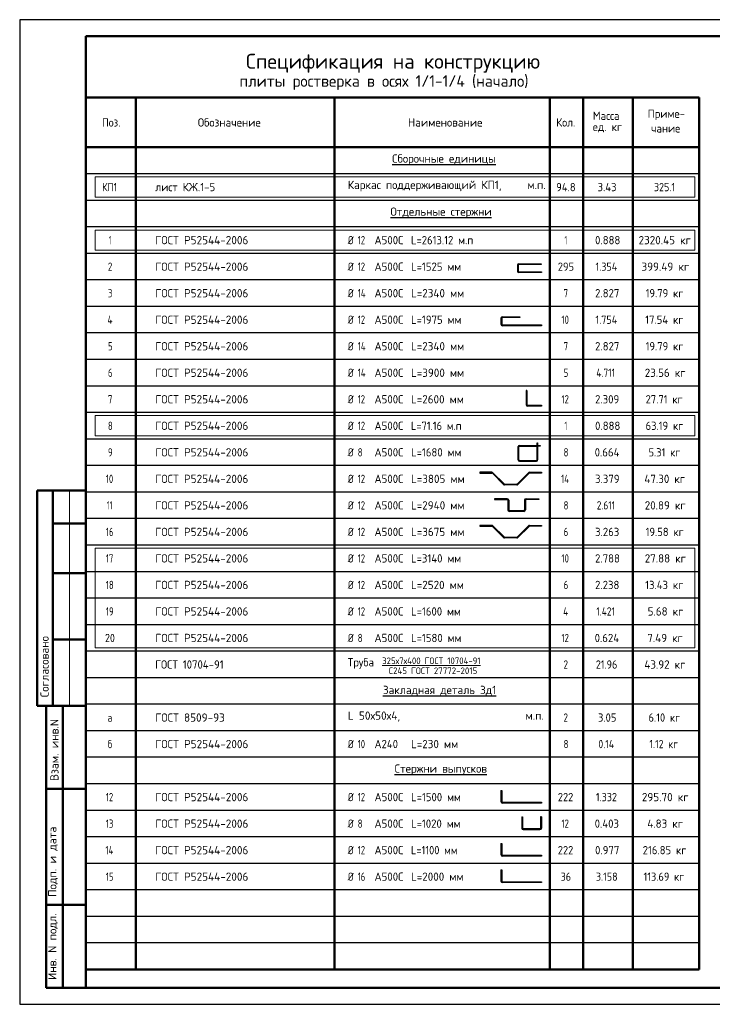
# Model space of a CAD drawing. Header units: millimetres. Extents: x 0 to 42000, y 0 to 29700.
# Tile 1 of 6: x 0 to 20900, y 0 to 29700. Entities that reach past the tile are written whole.
import ezdxf

# ---------------------------------------------------------------- set-up
doc = ezdxf.new("R2010")
doc.units = ezdxf.units.MM
doc.layers.add('Standard', color=7, linetype='Continuous', lineweight=25)
doc.styles.add('ISOCPEUR', font='txt')

msp = doc.modelspace()

# ---------------------------------------------------------------- linework, layer by layer
at = {"layer": 'Standard', "color": 7, "linetype": 'Continuous', "lineweight": 25, "transparency": 33554687}
msp.add_line((2000, 29200), (2000, 1058), dxfattribs=at)
at = {"layer": 'Standard', "color": 7, "linetype": 'Continuous', "lineweight": 50, "transparency": 33554687}
for p, q in [((20500, 27350), (2000, 27350)), ((2000, 27350), (2000, 25850)), ((3500, 27350), (3500, 25850)), ((9500, 27350), (9500, 25850)), ((16000, 27350), (16000, 25850)), ((17000, 27350), (17000, 25850)), ((18500, 27350), (18500, 25850)), ((20500, 27350), (20500, 25850)), ((20500, 25850), (2000, 25850)), ((2000, 25850), (2000, 1050)), ((3500, 25850), (3500, 1050)), ((9500, 25850), (9500, 1050)), ((16000, 25850), (16000, 1050)), ((17000, 25850), (17000, 1050)), ((18500, 25850), (18500, 1050)), ((20500, 25850), (20500, 1050)), ((6, 15500), (0, 15500)), ((2000, 15500), (527, 15500)), ((527, 15500), (527, 9000)), ((527, 15500), (527, 9000)), ((1000, 15500), (1000, 9000)), ((2000, 14500), (1000, 14500)), ((2000, 13000), (1000, 13000)), ((2000, 11000), (1000, 11000)), ((0, 9000), (6, 9000)), ((527, 9000), (2000, 9000)), ((800, 500), (800, 9000)), ((800, 500), (800, 9000)), ((1300, 500), (1300, 9000)), ((800, 6500), (2000, 6500)), ((800, 3000), (2000, 3000)), ((20500, 1050), (2000, 1050)), ((2000, 500), (800, 500))]:
    msp.add_line(p, q, dxfattribs=at)
at = {"layer": 'Standard', "color": 7, "linetype": 'Continuous', "lineweight": -3, "transparency": 33554687}
for p, q in [((20500, 25050), (2000, 25050)), ((20500, 24250), (2000, 24250)), ((20500, 23450), (2000, 23450)), ((20500, 22650), (2000, 22650)), ((15022, 22293), (15022, 22114)), ((15046, 22293), (15046, 22114)), ((20500, 21850), (2000, 21850)), ((20500, 21050), (2000, 21050)), ((14522, 20693), (14522, 20514)), ((14546, 20693), (14546, 20514)), ((20500, 20250), (2000, 20250)), ((20500, 19450), (2000, 19450)), ((20500, 18650), (2000, 18650)), ((15281, 18510), (15281, 18091)), ((15305, 18510), (15281, 18510)), ((15305, 18510), (15305, 18091)), ((20500, 17850), (2000, 17850)), ((20500, 17050), (2000, 17050)), ((15046, 16421), (15046, 16824)), ((15064, 16421), (15064, 16824)), ((15079, 16857), (15612, 16857)), ((15079, 16839), (15612, 16839)), ((15079, 16406), (15597, 16406)), ((15079, 16388), (15597, 16388)), ((20500, 16250), (2000, 16250)), ((14264, 16017), (14598, 15683)), ((14281, 16034), (14615, 15700)), ((15352, 16034), (15018, 15700)), ((15369, 16017), (15035, 15683)), ((20500, 15450), (2000, 15450)), ((14629, 15694), (15004, 15694)), ((15004, 15670), (14629, 15670)), ((14732, 15203), (14732, 14914)), ((14756, 15203), (14756, 14914)), ((15234, 15203), (15234, 14914)), ((15258, 15203), (15258, 14914)), ((14776, 14894), (15214, 14894)), ((15214, 14870), (14776, 14870)), ((20500, 14650), (2000, 14650)), ((14264, 14417), (14598, 14083)), ((14281, 14434), (14615, 14100)), ((15352, 14434), (15018, 14100)), ((15369, 14417), (15035, 14083)), ((14629, 14094), (15004, 14094)), ((15004, 14070), (14629, 14070)), ((20500, 13850), (2000, 13850)), ((20500, 13050), (2000, 13050)), ((20500, 12250), (2000, 12250)), ((20500, 11450), (2000, 11450)), ((20500, 10650), (2000, 10650)), ((20500, 9850), (2000, 9850)), ((20500, 9050), (2000, 9050)), ((20500, 8250), (2000, 8250)), ((20500, 7450), (2000, 7450)), ((20500, 6650), (2000, 6650)), ((14522, 6453), (14522, 6114)), ((14522, 6453), (14546, 6453)), ((14546, 6453), (14546, 6114)), ((20500, 5850), (2000, 5850)), ((15152, 5653), (15152, 5314)), ((15152, 5653), (15176, 5653)), ((15176, 5653), (15176, 5314)), ((15720, 5653), (15720, 5314)), ((15744, 5653), (15720, 5653)), ((15744, 5653), (15744, 5314)), ((20500, 5050), (2000, 5050)), ((15700, 5294), (15196, 5294)), ((15196, 5270), (15700, 5270)), ((14522, 4853), (14522, 4514)), ((14522, 4853), (14546, 4853)), ((14546, 4853), (14546, 4514)), ((20500, 4250), (2000, 4250)), ((14522, 4053), (14522, 3714)), ((14522, 4053), (14546, 4053)), ((14546, 4053), (14546, 3714)), ((20500, 3450), (2000, 3450)), ((20500, 2650), (2000, 2650)), ((20500, 1850), (2000, 1850))]:
    msp.add_line(p, q, dxfattribs=at)
at = {"layer": 'Standard', "color": 7, "linetype": 'Continuous', "lineweight": 13, "transparency": 33554687}
msp.add_line((1500, 15500), (1500, 9000), dxfattribs=at)
at = {"layer": 'Standard', "color": 7, "linetype": 'Continuous', "lineweight": 25, "transparency": 33554687}
msp.add_lwpolyline([(0, 0), (42000, 0), (42000, 29700), (0, 29700), (0, 0)], close=True, dxfattribs=at)
at = {"layer": 'Standard', "color": 7, "linetype": 'Continuous', "lineweight": 50, "transparency": 33554687}
msp.add_lwpolyline([(2000, 29200), (41500, 29200), (41500, 500), (2000, 500), (2000, 29200)], close=True, dxfattribs=at)
at = {"layer": 'Standard', "color": 7, "linetype": 'Continuous', "lineweight": 25, "transparency": 33554687}
msp.add_lwpolyline([(41500, 29200), (2000, 29200), (2000, 500), (41500, 500), (41500, 29200)], dxfattribs=at)
at = {"layer": 'Standard', "color": 240, "linetype": 'Continuous', "lineweight": 13, "transparency": 33554687}
for points in [[(2282, 24956), (2282, 24351), (20372, 24351), (20372, 24956), (2282, 24956)], [(2282, 23356), (2282, 22751), (20372, 22751), (20372, 23356), (2282, 23356)], [(2282, 17756), (2282, 17151), (20372, 17151), (20372, 17756), (2282, 17756)], [(2282, 13756), (2282, 10750), (20372, 10750), (20372, 13756), (2282, 13756)]]:
    msp.add_lwpolyline(points, close=True, dxfattribs=at)
at = {"layer": 'Standard', "color": 7, "linetype": 'Continuous', "lineweight": -3, "transparency": 33554687}
for points in [[(15066, 22337), (15740, 22337), (15740, 22313), (15066, 22313)], [(15066, 22094), (15744, 22094), (15744, 22070), (15066, 22070)], [(14566, 20737), (15090, 20737), (15090, 20713), (14566, 20713)], [(14566, 20494), (15744, 20494), (15744, 20470), (14566, 20470)], [(15325, 18071), (15744, 18071), (15744, 18047), (15325, 18047)], [(15612, 16421), (15612, 16932), (15630, 16932), (15630, 16421)], [(15630, 16857), (15705, 16857), (15705, 16839), (15630, 16839)], [(14250, 16047), (13889, 16047), (13889, 16023), (14250, 16023)], [(15383, 16047), (15744, 16047), (15744, 16023), (15383, 16023)], [(14712, 15247), (14328, 15247), (14328, 15223), (14712, 15223)], [(15278, 15247), (15662, 15247), (15662, 15223), (15278, 15223)], [(14250, 14447), (13889, 14447), (13889, 14423), (14250, 14423)], [(15383, 14447), (15744, 14447), (15744, 14423), (15383, 14423)], [(14566, 6094), (15744, 6094), (15744, 6070), (14566, 6070)], [(14566, 4494), (15744, 4494), (15744, 4470), (14566, 4470)], [(14566, 3694), (15744, 3694), (15744, 3670), (14566, 3670)]]:
    msp.add_lwpolyline(points, dxfattribs=at)
for centre, radius, start, end in [((15066, 22293), 44, 90, 180), ((15066, 22293), 20, 90, 180), ((15066, 22114), 44, 180, 270), ((15066, 22114), 20, 180, 270), ((14566, 20693), 44, 90, 180), ((14566, 20514), 44, 180, 270), ((14566, 20693), 20, 90, 180), ((14566, 20514), 20, 180, 270), ((15325, 18091), 44, 180, 270), ((15325, 18091), 20, 180, 270), ((15079, 16824), 33, 90, 180), ((15079, 16824), 15, 90, 180), ((15079, 16421), 33, 180, 270), ((15079, 16421), 15, 180, 270), ((15597, 16421), 15, 270, 0), ((15597, 16421), 33, 270, 0), ((14250, 16003), 44, 45, 90), ((15383, 16003), 44, 90, 135), ((14250, 16003), 20, 45, 90), ((15383, 16003), 20, 90, 135), ((14629, 15714), 44, 225, 270), ((14629, 15714), 20, 225, 270), ((15004, 15714), 20, 270, 315), ((15004, 15714), 44, 270, 315), ((14712, 15203), 44, 0, 90), ((14712, 15203), 20, 0, 90), ((15278, 15203), 44, 90, 180), ((15278, 15203), 20, 90, 180), ((14776, 14914), 44, 180, 270), ((14776, 14914), 20, 180, 270), ((15214, 14914), 20, 270, 0), ((15214, 14914), 44, 270, 0), ((14250, 14403), 44, 45, 90), ((14250, 14403), 20, 45, 90), ((15383, 14403), 44, 90, 135), ((15383, 14403), 20, 90, 135), ((14629, 14114), 44, 225, 270), ((14629, 14114), 20, 225, 270), ((15004, 14114), 20, 270, 315), ((15004, 14114), 44, 270, 315), ((14566, 6114), 44, 180, 270), ((14566, 6114), 20, 180, 270), ((15196, 5314), 44, 180, 270), ((15196, 5314), 20, 180, 270), ((15700, 5314), 20, 270, 0), ((15700, 5314), 44, 270, 0), ((14566, 4514), 44, 180, 270), ((14566, 4514), 20, 180, 270), ((14566, 3714), 44, 180, 270), ((14566, 3714), 20, 180, 270)]:
    msp.add_arc(centre, radius, start, end, dxfattribs=at)

# ---------------------------------------------------------------- texts
at = {"layer": 'Standard', "color": 7, "linetype": 'Continuous', "lineweight": 50, "transparency": 33554687, "attachment_point": 7, "style": 'ISOCPEUR'}
for s, insert, char_height, width in [('\\W0.99;Спецификация на конструкцию', (6829, 28100), 450, 9060.22), ('\\W0.97;плиты ростверка в осях 1/1-1/4 (начало)', (6630, 27580), 350, 9370.4)]:
    msp.add_mtext(s, dxfattribs=dict(at, insert=insert, char_height=char_height, width=width))
at = {"layer": 'Standard', "color": 7, "linetype": 'Continuous', "lineweight": 25, "transparency": 33554687, "char_height": 250, "attachment_point": 7, "style": 'ISOCPEUR'}
for s, insert, width in [('\\W0.97;Обозначение', (5376, 26475), 2082.84), ('\\W0.95;Масса', (17294, 26677), 1043.44), ('\\W0.96;Приме-', (18950, 26671), 1218.75), ('\\W0.92;Поз.', (2484, 26475), 727.49), ('\\W0.98;Наименование', (11717, 26475), 2320.66), ('\\W0.93;Кол.', (16191, 26475), 740.19), ('\\W0.95;ед. кг', (17294, 26302), 1042.91), ('\\W0.95;чание', (19050, 26296), 1017.68), ('\\W0.98;{\\LСборочные единицы}', (11238, 25318), 3145.85), ('\\W0.98;Каркас поддерживающий КП1,     м.п.', (9900, 24525), 6045.41), ('\\W0.84;КП1', (2488, 24525), 629.77), ('\\W0.95;лист КЖ.1-5', (4090, 24525), 1992.93), ('\\W0.93;94.8', (16187, 24525), 740.2), ('\\W0.93;3.43', (17438, 24525), 740.18), ('\\W0.88;325.1', (19138, 24525), 834.26), ('\\W0.98;{\\LОтдельные стержни}', (11187, 23718), 3246.34), ('\\W0.56;1', (2688, 22925), 194.43), ('\\W0.98;ГОСТ Р52544-2006', (4090, 22925), 3020.99), ('\\W0.83;Ø', (9900, 22925), 354.16), ('\\W0.75;12', (10199, 22925), 393.57), ('\\W0.95;А500С', (10707, 22925), 1042.91), ('\\W0.93;L=2613.12 м.п', (11808, 22925), 2089.9), ('\\W0.56;1', (16438, 22925), 194.44), ('\\W0.94;0.888', (17362, 22925), 891.68), ('\\W0.97;2320.45 кг', (18675, 22925), 1770.12), ('\\W0.78;2', (2662, 22125), 272), ('\\W0.98;ГОСТ Р52544-2006', (4090, 22125), 3020.99), ('\\W0.83;Ø', (9900, 22125), 354.16), ('\\W0.75;12', (10199, 22125), 393.57), ('\\W0.95;А500С', (10707, 22125), 1042.91), ('\\W0.94;L=1525 мм', (11808, 22125), 1666.53), ('\\W0.91;295', (16238, 22125), 638.63), ('\\W0.88;1.354', (17375, 22125), 859.76), ('\\W0.97;399.49 кг', (18762, 22125), 1594.85), ('\\W0.78;3', (2662, 21325), 272), ('\\W0.98;ГОСТ Р52544-2006', (4090, 21325), 3020.99), ('\\W0.83;Ø', (9900, 21325), 354.16), ('\\W0.76;14', (10199, 21325), 420.48), ('\\W0.95;А500С', (10707, 21325), 1042.91), ('\\W0.97;L=2340 мм', (11808, 21325), 1745.28), ('\\W0.78;7', (16412, 21325), 272), ('\\W0.94;2.827', (17362, 21325), 891.68), ('\\W0.92;19.79 кг', (18887, 21325), 1339.76), ('\\W0.80;4', (2650, 20525), 299.87), ('\\W0.98;ГОСТ Р52544-2006', (4090, 20525), 3020.99), ('\\W0.83;Ø', (9900, 20525), 354.16), ('\\W0.75;12', (10199, 20525), 393.57), ('\\W0.95;А500С', (10707, 20525), 1042.91), ('\\W0.94;L=1975 мм', (11808, 20525), 1666.53), ('\\W0.75;10', (16350, 20525), 393.58), ('\\W0.88;1.754', (17375, 20525), 859.76), ('\\W0.93;17.54 кг', (18875, 20525), 1364.98), ('\\W0.78;5', (2662, 19725), 272), ('\\W0.98;ГОСТ Р52544-2006', (4090, 19725), 3020.99), ('\\W0.83;Ø', (9900, 19725), 354.16), ('\\W0.76;14', (10199, 19725), 420.48), ('\\W0.95;А500С', (10707, 19725), 1042.91), ('\\W0.97;L=2340 мм', (11808, 19725), 1745.28), ('\\W0.78;7', (16412, 19725), 272), ('\\W0.94;2.827', (17362, 19725), 891.68), ('\\W0.92;19.79 кг', (18887, 19725), 1339.76), ('\\W0.78;6', (2662, 18925), 272), ('\\W0.98;ГОСТ Р52544-2006', (4090, 18925), 3020.99), ('\\W0.83;Ø', (9900, 18925), 354.16), ('\\W0.76;14', (10199, 18925), 420.48), ('\\W0.95;А500С', (10707, 18925), 1042.91), ('\\W0.97;L=3900 мм', (11808, 18925), 1720.17), ('\\W0.78;5', (16412, 18925), 272), ('\\W0.82;4.711', (17400, 18925), 802.56), ('\\W0.96;23.56 кг', (18862, 18925), 1394.32), ('\\W0.78;7', (2662, 18125), 272), ('\\W0.98;ГОСТ Р52544-2006', (4090, 18125), 3020.99), ('\\W0.83;Ø', (9900, 18125), 354.16), ('\\W0.75;12', (10199, 18125), 393.57), ('\\W0.95;А500С', (10707, 18125), 1042.91), ('\\W0.97;L=2600 мм', (11808, 18125), 1720.17), ('\\W0.75;12', (16350, 18125), 393.58), ('\\W0.94;2.309', (17362, 18125), 891.68), ('\\W0.92;27.71 кг', (18887, 18125), 1339.76), ('\\W0.78;8', (2662, 17325), 272), ('\\W0.98;ГОСТ Р52544-2006', (4090, 17325), 3020.99), ('\\W0.83;Ø', (9900, 17325), 354.16), ('\\W0.75;12', (10199, 17325), 393.57), ('\\W0.95;А500С', (10707, 17325), 1042.91), ('\\W0.91;L=71.16 м.п', (11808, 17325), 1738.45), ('\\W0.56;1', (16438, 17325), 194.44), ('\\W0.94;0.888', (17362, 17325), 891.68), ('\\W0.92;63.19 кг', (18887, 17325), 1339.76), ('\\W0.78;9', (2662, 16525), 272), ('\\W0.98;ГОСТ Р52544-2006', (4090, 16525), 3020.99), ('\\W0.83;Ø', (9900, 16525), 354.16), ('\\W0.78;8', (10199, 16525), 272.01), ('\\W0.95;А500С', (10707, 16525), 1042.91), ('\\W0.94;L=1680 мм', (11808, 16525), 1666.53), ('\\W0.78;8', (16412, 16525), 272), ('\\W0.94;0.664', (17350, 16525), 916.95), ('\\W0.91;5.31 кг', (18975, 16525), 1163.47), ('\\W0.75;10', (2600, 15725), 393.57), ('\\W0.98;ГОСТ Р52544-2006', (4090, 15725), 3020.99), ('\\W0.83;Ø', (9900, 15725), 354.16), ('\\W0.75;12', (10199, 15725), 393.57), ('\\W0.95;А500С', (10707, 15725), 1042.91), ('\\W0.97;L=3805 мм', (11808, 15725), 1720.17), ('\\W0.76;14', (16338, 15725), 420.46), ('\\W0.94;3.379', (17362, 15725), 891.68), ('\\W0.96;47.30 кг', (18850, 15725), 1419.46), ('\\W0.62;11', (2625, 14925), 328.12), ('\\W0.98;ГОСТ Р52544-2006', (4090, 14925), 3020.99), ('\\W0.83;Ø', (9900, 14925), 354.16), ('\\W0.75;12', (10199, 14925), 393.57), ('\\W0.95;А500С', (10707, 14925), 1042.91), ('\\W0.97;L=2940 мм', (11808, 14925), 1745.28), ('\\W0.78;8', (16412, 14925), 272), ('\\W0.82;2.611', (17412, 14925), 776.85), ('\\W0.96;20.89 кг', (18862, 14925), 1394.32), ('\\W0.75;16', (2600, 14125), 393.57), ('\\W0.98;ГОСТ Р52544-2006', (4090, 14125), 3020.99), ('\\W0.83;Ø', (9900, 14125), 354.16), ('\\W0.75;12', (10199, 14125), 393.57), ('\\W0.95;А500С', (10707, 14125), 1042.91), ('\\W0.97;L=3675 мм', (11808, 14125), 1720.17), ('\\W0.78;6', (16412, 14125), 272), ('\\W0.94;3.263', (17362, 14125), 891.68), ('\\W0.92;19.58 кг', (18887, 14125), 1339.76), ('\\W0.75;17', (2600, 13325), 393.57), ('\\W0.98;ГОСТ Р52544-2006', (4090, 13325), 3020.99), ('\\W0.83;Ø', (9900, 13325), 354.16), ('\\W0.75;12', (10199, 13325), 393.57), ('\\W0.95;А500С', (10707, 13325), 1042.91), ('\\W0.94;L=3140 мм', (11808, 13325), 1691.69), ('\\W0.75;10', (16350, 13325), 393.58), ('\\W0.94;2.788', (17362, 13325), 891.68), ('\\W0.96;27.88 кг', (18862, 13325), 1394.32), ('\\W0.75;18', (2600, 12525), 393.57), ('\\W0.98;ГОСТ Р52544-2006', (4090, 12525), 3020.99), ('\\W0.83;Ø', (9900, 12525), 354.16), ('\\W0.75;12', (10199, 12525), 393.57), ('\\W0.95;А500С', (10707, 12525), 1042.91), ('\\W0.97;L=2520 мм', (11808, 12525), 1720.17), ('\\W0.78;6', (16412, 12525), 272), ('\\W0.94;2.238', (17362, 12525), 891.68), ('\\W0.93;13.43 кг', (18875, 12525), 1364.98), ('\\W0.75;19', (2600, 11725), 393.57), ('\\W0.98;ГОСТ Р52544-2006', (4090, 11725), 3020.99), ('\\W0.83;Ø', (9900, 11725), 354.16), ('\\W0.75;12', (10199, 11725), 393.57), ('\\W0.95;А500С', (10707, 11725), 1042.91), ('\\W0.94;L=1600 мм', (11808, 11725), 1666.53), ('\\W0.80;4', (16400, 11725), 299.85), ('\\W0.82;1.421', (17400, 11725), 802.56), ('\\W0.96;5.68 кг', (18950, 11725), 1218.75), ('\\W0.87;20', (2575, 10925), 459.01), ('\\W0.98;ГОСТ Р52544-2006', (4090, 10925), 3020.99), ('\\W0.83;Ø', (9900, 10925), 354.16), ('\\W0.78;8', (10199, 10925), 272.01), ('\\W0.95;А500С', (10707, 10925), 1042.91), ('\\W0.94;L=1580 мм', (11808, 10925), 1666.53), ('\\W0.75;12', (16350, 10925), 393.58), ('\\W0.94;0.624', (17350, 10925), 916.95), ('\\W0.96;7.49 кг', (18938, 10925), 1243.9), ('\\W0.95;Труба', (9900, 10125), 1042.91), ('\\W0.94;ГОСТ 10704-91', (4090, 10125), 2340.83), ('\\W0.78;2', (16412, 10125), 272), ('\\W0.88;21.96', (17387, 10125), 834.27), ('\\W0.96;43.92 кг', (18850, 10125), 1419.46), ('\\W0.97;{\\LЗакладная деталь Зд1}', (10962, 9318), 3694.59), ('\\W0.80;а', (2650, 8525), 299.87), ('\\W0.98;ГОСТ 8509-93', (4090, 8525), 2245.65), ('\\W0.99;L 50х50х4,                        м.п.', (9900, 8525), 5911.02), ('\\W0.78;2', (16412, 8525), 272), ('\\W0.92;3.05', (17450, 8525), 714.78), ('\\W0.91;6.10 кг', (18975, 8525), 1163.47), ('\\W0.78;б', (2662, 7725), 272), ('\\W0.98;ГОСТ Р52544-2006', (4090, 7725), 3020.99), ('\\W0.83;Ø', (9900, 7725), 354.16), ('\\W0.75;10', (10199, 7725), 393.57), ('\\W0.94;А240', (10707, 7725), 891.94), ('\\W0.97;L=230 мм', (11808, 7725), 1544.86), ('\\W0.78;8', (16412, 7725), 272), ('\\W0.85;0.14', (17462, 7725), 681.09), ('\\W0.87;1.12 кг', (19000, 7725), 1108.19), ('\\W0.98;{\\LСтержни выпусков}', (11312, 6918), 2996.17), ('\\W0.75;12', (2600, 6125), 393.57), ('\\W0.98;ГОСТ Р52544-2006', (4090, 6125), 3020.99), ('\\W0.83;Ø', (9900, 6125), 354.16), ('\\W0.75;12', (10199, 6125), 393.57), ('\\W0.95;А500С', (10707, 6125), 1042.91), ('\\W0.94;L=1500 мм', (11808, 6125), 1666.53), ('\\W0.91;222', (16238, 6125), 638.63), ('\\W0.88;1.332', (17387, 6125), 834.27), ('\\W0.97;295.70 кг', (18775, 6125), 1569.73), ('\\W0.75;13', (2600, 5325), 393.57), ('\\W0.98;ГОСТ Р52544-2006', (4090, 5325), 3020.99), ('\\W0.83;Ø', (9900, 5325), 354.16), ('\\W0.78;8', (10199, 5325), 272.01), ('\\W0.95;А500С', (10707, 5325), 1042.91), ('\\W0.94;L=1020 мм', (11808, 5325), 1666.53), ('\\W0.75;12', (16350, 5325), 393.58), ('\\W0.94;0.403', (17350, 5325), 916.95), ('\\W0.96;4.83 кг', (18938, 5325), 1243.9), ('\\W0.76;14', (2588, 4525), 420.46), ('\\W0.98;ГОСТ Р52544-2006', (4090, 4525), 3020.99), ('\\W0.83;Ø', (9900, 4525), 354.16), ('\\W0.75;12', (10199, 4525), 393.57), ('\\W0.95;А500С', (10707, 4525), 1042.91), ('\\W0.91;L=1100 мм', (11808, 4525), 1612.89), ('\\W0.91;222', (16238, 4525), 638.63), ('\\W0.94;0.977', (17362, 4525), 891.68), ('\\W0.93;216.85 кг', (18800, 4525), 1515.71), ('\\W0.75;15', (2600, 3725), 393.57), ('\\W0.98;ГОСТ Р52544-2006', (4090, 3725), 3020.99), ('\\W0.83;Ø', (9900, 3725), 354.16), ('\\W0.75;16', (10199, 3725), 393.57), ('\\W0.95;А500С', (10707, 3725), 1042.91), ('\\W0.97;L=2000 мм', (11808, 3725), 1720.17), ('\\W0.87;36', (16325, 3725), 459.01), ('\\W0.88;3.158', (17387, 3725), 834.27), ('\\W0.90;113.69 кг', (18825, 3725), 1461.69)]:
    msp.add_mtext(s, dxfattribs=dict(at, insert=insert, width=width))
at = {"layer": 'Standard', "color": 7, "linetype": 'Continuous', "lineweight": 50, "transparency": 33554687, "char_height": 250, "attachment_point": 7, "rotation": 90, "style": 'ISOCPEUR'}
for s, insert, width in [('\\A1;{\\fISOCPEUR|i0|b0;\\H250.000000;\\W1.000000;\\C7;Согласовано}\\P', (875, 9261), 2071.88), ('\\A1;{\\fISOCPEUR|i0|b0;\\H250.000000;\\W1.000000;\\C7;Взам. инв.N}\\P', (1173, 6736), 1909.1), ('\\A1;{\\fISOCPEUR|i0|b0;\\H250.000000;\\W1.000000;\\C7;Подп. и дата}\\P', (1149, 3242), 2197.06), ('\\A1;{\\fISOCPEUR|i0|b0;\\H250.000000;\\W1.000000;\\C7;Инв. N подл.}\\P', (1149, 734), 2021.79)]:
    msp.add_mtext(s, dxfattribs=dict(at, insert=insert, width=width))
at = {"layer": 'Standard', "color": 7, "linetype": 'Continuous', "lineweight": 18, "transparency": 33554687, "char_height": 200, "attachment_point": 7, "style": 'ISOCPEUR'}
for s, insert, width in [('\\W0.96;{\\L325х7х400 ГОСТ 10704-91}', (10937, 10262), 3274.41), ('\\W0.97;С245 ГОСТ 27772-2015', (11137, 9962), 2875.43)]:
    msp.add_mtext(s, dxfattribs=dict(at, insert=insert, width=width))

doc.saveas('drawing.dxf')
